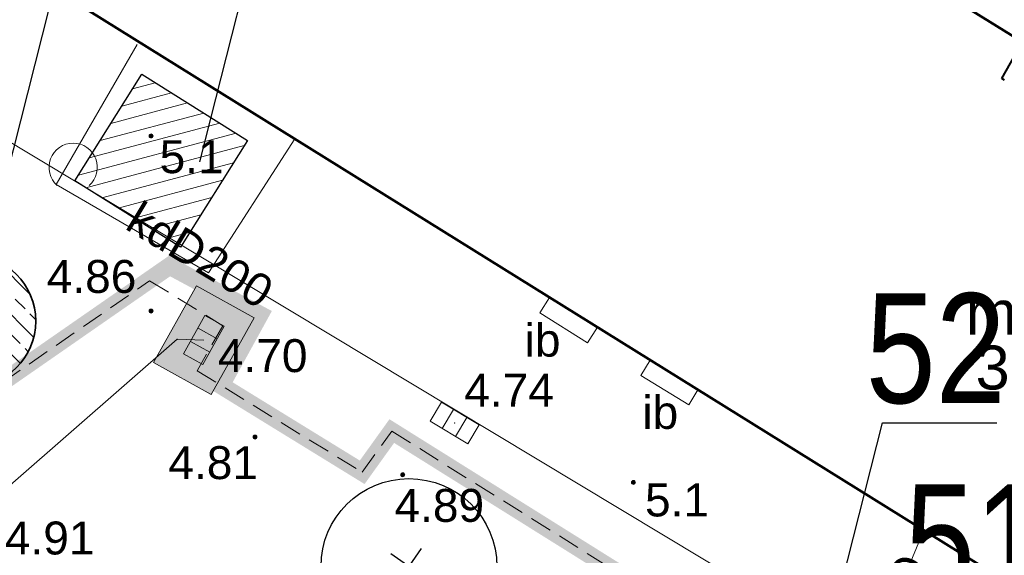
# Model space of a CAD drawing. Extents: x 5477758 to 5478333, y 5918235 to 5918502.
# Tile 55 of 130: x 5477919 to 5477942, y 5918381 to 5918394. Entities that reach past the tile are written whole.
import ezdxf
from ezdxf.enums import TextEntityAlignment as Align

# ---------------------------------------------------------------- set-up
doc = ezdxf.new("R2010")
doc.units = 0
doc.header["$LTSCALE"] = 0.25
doc.header["$PDSIZE"] = 0.75
for name, pattern in [('budynki akt$0$DASHED', [19.05, 12.7, -6.35]), ('PRZER1-1', [2, 1, -1]), ('PRZER2-1', [3, 2, -1]), ('PRZER4-1', [5, 4, -1]), ('tabelka$0$mapa PZT$0$xref$0$1753 Tchnologia.dwg$0${ Half Dash }', [0])]:
    doc.linetypes.add(name, pattern=pattern)
doc.layers.get('0').update_dxf_attribs({"linetype": 'CONTINUOUS', "lineweight": 13})
for name, color, linetype, lineweight in [('0_NAWIERZCHNIA MINERALNA', 43, 'CONTINUOUS', 0), ('0_podziały zieleni średniowysokiej i nasadzeń niskich', 7, 'CONTINUOUS', 0), ('A_GRANICA OPRACOWANIA', 7, 'CONTINUOUS', 0), ('GESBZO', 252, 'CONTINUOUS', 50), ('GESBZO_O', 252, 'CONTINUOUS', 50), ('GESDZI', 30, 'CONTINUOUS', 35), ('GESUZY', 252, 'PRZER1-1', 18), ('GSSIIN', 252, 'CONTINUOUS', 18), ('GSSIIN_O', 252, 'CONTINUOUS', 18), ('GSSKOD', 252, 'PRZER2-1', 18), ('GULKPR', 252, 'CONTINUOUS', 18), ('GULKPR_O', 252, 'CONTINUOUS', 18), ('GUPKKS', 252, 'CONTINUOUS', 18), ('GUPPRZ', 252, 'CONTINUOUS', 18), ('GUPPRZ_O', 252, 'CONTINUOUS', 18), ('OT_Rzedna', 252, 'CONTINUOUS', 18), ('pomiar', 252, 'CONTINUOUS', 18), ('wysokosci', 252, 'CONTINUOUS', 18), ('zakres', 252, 'PRZER4-1', 50), ('ZZ_ekran', 55, 'BATTING', 13), ('ZZ_grupa', 60, 'CONTINUOUS', 30), ('ZZ_grupa-krzewow-szraf', 60, 'CONTINUOUS', 13), ('ZZ_nawadnianie', 150, 'CONTINUOUS', 9), ('ZZ_numer-inwentaryzacyjny', 5, 'CONTINUOUS', 25), ('ZZ_SOD', 210, 'tabelka$0$mapa PZT$0$xref$0$1753 Tchnologia.dwg$0${ Half Dash }', 35)]:
    doc.layers.add(name, color=color, linetype=linetype, lineweight=lineweight)
doc.layers.add('ZZ_PROJ-drzewa', color=7, linetype='CONTINUOUS')
doc.styles.add('GEO-INFO', font='arial.ttf')
doc.styles.add('zielen', font='ARIALN.TTF', dxfattribs={"height": 2.5})
doc.linetypes.add('BATTING', pattern='A,0.00254,-2.54,[134,ltypeshp.shx,S=2.54,R=0,X=-2.54,Y=0],-5.08,[134,ltypeshp.shx,S=2.54,R=180,X=2.54,Y=0],-2.54', length=10.16254)

# ---------------------------------------------------------------- blocks, each defined once
blk = doc.blocks.new('POINT')
at = {"color": 0}
blk.add_point((0, 0), dxfattribs=at)
blk = doc.blocks.new('SUUS05')
at = {"color": 0}
blk.add_lwpolyline([(0.5, -0.25), (-0.5, -0.25), (-0.5, 0.25), (0.5, 0.25)], close=True, dxfattribs=at)
for points in [[(-0.175, -0.25), (-0.175, 0.25)], [(0.175, -0.25), (0.175, 0.25)]]:
    blk.add_lwpolyline(points, dxfattribs=at)
blk = doc.blocks.new('OTZK_1')
at = {"color": 0, "linetype": 'Continuous', "lineweight": 18}
blk.add_arc((0, 0), 1.1, 311.1859, 228.8141, dxfattribs=at)
blk = doc.blocks.new('OTRN')
at = {"linetype": 'Continuous', "lineweight": 13}
blk.add_hatch(color=0, dxfattribs=at).paths.add_polyline_path([(0, -0.091, 1), (0, 0.091, 1)])
at = {"color": 0, "linetype": 'Continuous', "lineweight": 13}
blk.add_circle((0, 0), 0.0906, dxfattribs=at)
blk = doc.blocks.new('D4')
at = {"layer": 'ZZ_PROJ-drzewa'}
for p, q in [((0, -0.5), (0, 0.5)), ((0.5, 0), (-0.5, 0))]:
    blk.add_line(p, q, dxfattribs=at)
blk.add_circle((0, 0), 2, dxfattribs=at)

msp = doc.modelspace()

# ---------------------------------------------------------------- hatches: boundary and pattern name
at = {"layer": '0_NAWIERZCHNIA MINERALNA', "transparency": 33554636}
msp.add_hatch(color=256, dxfattribs=at).paths.add_polyline_path([(5477922.203, 5918385.779), (5477923.513, 5918385.047), (5477924.488, 5918386.793), (5477923.179, 5918387.524)])
at = {"layer": 'ZZ_grupa-krzewow-szraf'}
h = msp.add_hatch(dxfattribs=at)
h.set_pattern_fill('ANSI31', color=256, scale=0.1, angle=90)
h.set_pattern_definition([(194.933, (5477837.84446, 5918344.9947), (0.0818164, -0.3067773), [])])
h.paths.add_polyline_path([(5477924.339, 5918390.833), (5477922.818, 5918388.403), (5477920.411, 5918389.91), (5477921.932, 5918392.34)])
at = {"layer": 'ZZ_nawadnianie', "ltscale": 0.15}
h = msp.add_hatch(dxfattribs=at)
h.set_pattern_fill('ANSI33', color=256, scale=0.1, angle=30)
h.set_pattern_definition([(134.933, (5477837.84446, 5918344.9947), (-0.4495376, -0.4484874), []), (134.933, (5477837.845, 5918345.4437), (-0.4495376, -0.4484874), [0.3175, -0.15875])])
edge = h.paths.add_edge_path()
edge.add_arc((5477918.023, 5918386.719), 1.5, 0, 360)

# ---------------------------------------------------------------- linework, layer by layer
at = {"layer": '0_podziały zieleni średniowysokiej i nasadzeń niskich'}
msp.add_lwpolyline([(5477922.203, 5918385.779), (5477923.513, 5918385.047), (5477924.488, 5918386.793), (5477923.179, 5918387.524)], close=True, dxfattribs=at)
at = {"layer": 'A_GRANICA OPRACOWANIA', "color": 1, "linetype": 'budynki akt$0$DASHED', "ltscale": 0.1, "const_width": 0.4}
msp.add_lwpolyline([(5477939.869, 5918356.504), (5477940.619, 5918356.896), (5477942.101, 5918363.93), (5477943.898, 5918372.463), (5477938.811, 5918375.814), (5477939.356, 5918376.864), (5477927.622, 5918384.214), (5477926.949, 5918383.275), (5477923.735, 5918385.254), (5477924.621, 5918386.867), (5477922.565, 5918387.972), (5477915.954, 5918383.377), (5477911.642, 5918380.121), (5477912.501, 5918379.46), (5477913.835, 5918377.89), (5477914.426, 5918376.774), (5477916.433, 5918371.286), (5477916.349, 5918370.613), (5477938.795, 5918354.966), (5477939.869, 5918356.504)], dxfattribs=at)
at = {"layer": 'GESBZO', "linetype": 'Continuous', "lineweight": 50}
for points in [[(5477911.982, 5918399.231), (5477917.56, 5918408.197), (5477972.897, 5918373.915)], [(5477967.119, 5918364.903), (5477911.982, 5918399.231)]]:
    msp.add_lwpolyline(points, dxfattribs=at)
at = {"layer": 'GESDZI', "linetype": 'Continuous'}
for points in [[(5477958.503, 5918401.94), (5477950.46, 5918406.9), (5477941.35, 5918412.22), (5477918.68, 5918425.35), (5477913.96, 5918422.85), (5477922.92, 5918418.17), (5477916.33, 5918408.95), (5477972.897, 5918373.915)], [(5477972.897, 5918373.915), (5477916.33, 5918408.95), (5477901.96, 5918388.82), (5477899.13, 5918390.84), (5477865.49, 5918345.57), (5477927.041, 5918302.392)]]:
    msp.add_lwpolyline(points, dxfattribs=at)
at = {"layer": 'GESUZY', "linetype": 'PRZER1-1', "lineweight": 18, "ltscale": 0.5}
for points in [[(5477927.041, 5918302.392), (5477865.49, 5918345.57), (5477899.13, 5918390.84), (5477901.96, 5918388.82), (5477916.33, 5918408.95), (5477972.897, 5918373.915)], [(5477972.897, 5918373.915), (5477916.33, 5918408.95), (5477901.96, 5918388.82), (5477899.13, 5918390.84), (5477865.49, 5918345.57), (5477927.041, 5918302.392)]]:
    msp.add_lwpolyline(points, dxfattribs=at)
at = {"layer": 'GSSIIN', "linetype": 'Continuous', "lineweight": 18}
for points in [[(5477932.078, 5918386.224), (5477932.302, 5918386.58), (5477931.212, 5918387.259), (5477930.991, 5918386.908)], [(5477934.378, 5918384.81), (5477934.589, 5918385.156), (5477933.505, 5918385.831), (5477933.288, 5918385.477)]]:
    msp.add_lwpolyline(points, close=True, dxfattribs=at)
at = {"layer": 'GSSKOD', "linetype": 'PRZER2-1', "lineweight": 18, "ltscale": 0.5}
msp.add_lwpolyline([(5477972.895, 5918373.912), (5477917.56, 5918408.197)], dxfattribs=at)
at = {"layer": 'GSSKOD', "linetype": 'PRZER2-1', "lineweight": 18}
msp.add_lwpolyline([(5477913.201, 5918381.474), (5477922.112, 5918387.635), (5477923.78, 5918386.612), (5477923.191, 5918385.588), (5477926.949, 5918383.275), (5477927.622, 5918384.214), (5477939.356, 5918376.864), (5477938.811, 5918375.814), (5477943.898, 5918372.463), (5477940.619, 5918356.896), (5477940.619, 5918356.896)], dxfattribs=at)
at = {"layer": 'GULKPR', "linetype": 'Continuous', "lineweight": 18}
for points in [[(5477938.504, 5918379.01), (5477904.421, 5918399.536)], [(5477923.346, 5918386.286), (5477922.742, 5918386.303), (5477910.49, 5918375.599)], [(5477939.727, 5918381.958), (5477938.504, 5918379.01)]]:
    msp.add_lwpolyline(points, dxfattribs=at)
at = {"layer": 'OT_Rzedna', "color": 7}
msp.add_point((5477927.872, 5918383.218), dxfattribs=at)
at = {"layer": 'zakres', "linetype": 'PRZER4-1', "lineweight": 40}
msp.add_lwpolyline([(5477963.54, 5918377.848), (5477941.504, 5918392.244), (5477979.546, 5918459.295), (5477938.033, 5918482.848), (5477904.167, 5918427.813), (5477915.775, 5918420.837), (5477872.982, 5918351.171), (5477887.852, 5918340.978), (5477923.836, 5918315.921)], close=True, dxfattribs=at)
at = {"layer": 'ZZ_ekran', "ltscale": 0.15}
msp.add_lwpolyline([(5477925.415, 5918390.868), (5477923.455, 5918387.821), (5477919.982, 5918389.831), (5477921.826, 5918393.02)], dxfattribs=at)
at = {"layer": 'ZZ_grupa'}
msp.add_lwpolyline([(5477924.339, 5918390.833), (5477922.818, 5918388.403), (5477920.411, 5918389.91), (5477921.932, 5918392.34)], close=True, dxfattribs=at)
at = {"layer": 'ZZ_numer-inwentaryzacyjny'}
for points in [[(5477923.257, 5918390.345), (5477924.949, 5918397.021), (5477926.953, 5918397.021)], [(5477918.023, 5918386.719), (5477920.001, 5918394.526), (5477922.005, 5918394.526)]]:
    msp.add_lwpolyline(points, dxfattribs=at)
at = {"layer": 'ZZ_numer-inwentaryzacyjny', "elevation": -0.12}
msp.add_lwpolyline([(5477936.14, 5918373.96), (5477938.785, 5918384.399), (5477941.392, 5918384.399)], dxfattribs=at)
at = {"layer": 'ZZ_SOD', "ltscale": 0.15}
msp.add_circle((5477918.023, 5918386.719), 1.5, dxfattribs=at)

# ---------------------------------------------------------------- block references
at = {"layer": 'GUPKKS', "lineweight": 18}
for p, rotation in [((5477923.346, 5918386.286), 240.8047819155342), ((5477929.05, 5918384.398), 328.9947558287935)]:
    msp.add_blockref('SUUS05', p, dxfattribs=dict(at, rotation=rotation))
at = {"layer": 'GUPPRZ', "lineweight": 18}
for p in [(5477922.742, 5918386.303), (5477929.05, 5918384.398)]:
    msp.add_blockref('POINT', p, dxfattribs=at)
at = {"layer": 'OT_Rzedna', "color": 7, "linetype": 'Continuous', "xscale": 0.5, "yscale": 0.5, "zscale": 0.5}
for p in [(5477922.146, 5918390.935), (5477922.144, 5918386.946), (5477924.51, 5918384.077), (5477927.872, 5918383.218), (5477933.122, 5918383.043)]:
    msp.add_blockref('OTRN', p, dxfattribs=at)
at = {"layer": 'pomiar', "color": 96, "linetype": 'Continuous', "true_color": 0x008000, "xscale": 0.5, "yscale": 0.5, "zscale": 0.5}
msp.add_blockref('OTZK_1', (5477920.372, 5918390.22), dxfattribs=at)
at = {"layer": 'ZZ_PROJ-drzewa', "lineweight": 30, "rotation": 325.0426754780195}
msp.add_blockref('D4', (5477928.012, 5918381.132), dxfattribs=at)

# ---------------------------------------------------------------- texts
at = {"layer": 'GESBZO_O', "linetype": 'Continuous', "lineweight": 0, "style": 'GEO-INFO'}
msp.add_text('m5', height=1, dxfattribs=at).set_placement((5477942.621, 5918386.413), align=Align.RIGHT)
msp.add_text('32', height=1, dxfattribs=at).set_placement((5477941.682, 5918386.161), align=Align.TOP_CENTER)
at = {"layer": 'GSSIIN_O', "linetype": 'Continuous', "lineweight": 0, "style": 'GEO-INFO'}
for p in [(5477931.054, 5918386.3), (5477933.732, 5918384.654)]:
    msp.add_text('ib', height=0.75, dxfattribs=at).set_placement(p, align=Align.MIDDLE)
at = {"layer": 'GULKPR_O', "linetype": 'Continuous', "lineweight": 0, "style": 'GEO-INFO'}
for s, rotation, p in [('kdD200', 328.943, (5477923.269, 5918388.237)), ('kdD', 67.4672, (5477939.116, 5918380.484))]:
    msp.add_text(s, height=0.75, rotation=rotation, dxfattribs=at).set_placement(p, align=Align.MIDDLE)
at = {"layer": 'GUPPRZ_O', "linetype": 'Continuous', "lineweight": 0, "style": 'GEO-INFO'}
for s, p in [('4.70', (5477923.665, 5918385.932)), ('4.74', (5477929.271, 5918385.143))]:
    msp.add_text(s, height=0.75, dxfattribs=at).set_placement(p, align=Align.MIDDLE_LEFT)
at = {"layer": 'pomiar', "color": 7, "style": 'GEO-INFO'}
for s, p in [('5.1', (5477922.34, 5918390.837)), ('4.86', (5477919.771, 5918388.11)), ('5.1', (5477933.384, 5918383.02))]:
    msp.add_text(s, height=0.75, dxfattribs=at).set_placement(p, align=Align.TOP_LEFT)
at = {"layer": 'wysokosci', "style": 'GEO-INFO'}
for s, p in [('4.81', (5477922.539, 5918383.87)), ('4.89', (5477927.684, 5918382.896)), ('4.91', (5477918.818, 5918382.154))]:
    msp.add_text(s, height=0.75, dxfattribs=at).set_placement(p, align=Align.TOP_LEFT)
at = {"layer": 'wysokosci', "color": 7, "style": 'GEO-INFO'}
for s, p in [('4.81', (5477922.539, 5918383.87)), ('4.89', (5477927.684, 5918382.896)), ('4.91', (5477918.818, 5918382.154))]:
    msp.add_text(s, height=0.75, dxfattribs=at).set_placement(p, align=Align.TOP_LEFT)
at = {"layer": 'ZZ_numer-inwentaryzacyjny', "linetype": 'Continuous', "char_height": 2.5, "width": 3.31586, "attachment_point": 1, "style": 'zielen'}
for s, insert in [('52', (5477938.407, 5918387.351, -0.12)), ('51', (5477939.298, 5918382.999, 10.18))]:
    msp.add_mtext(s, dxfattribs=dict(at, insert=insert))

doc.saveas('drawing.dxf')
